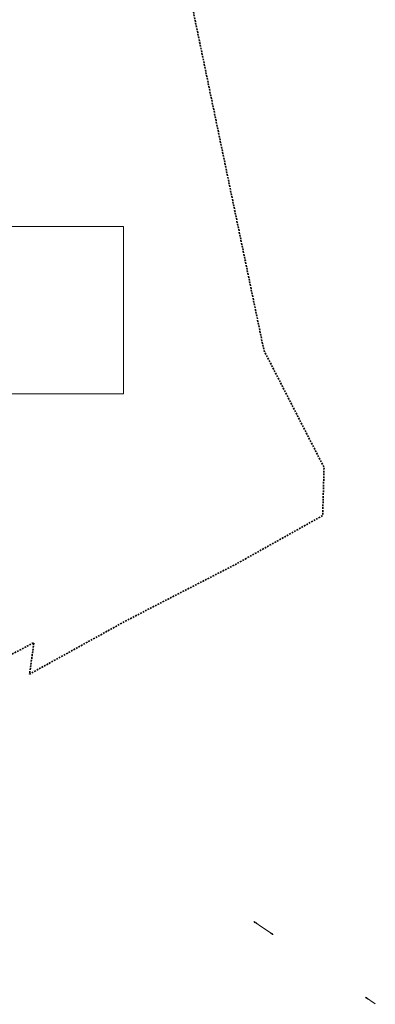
# Model space of a CAD drawing. Extents: x 7489187 to 7491099, y 5781939 to 5785132.
# Tile 216 of 217: x 7490782 to 7491099, y 5783773 to 5784649. Entities that reach past the tile are written whole.
import ezdxf

# ---------------------------------------------------------------- set-up
doc = ezdxf.new("R2010")
doc.units = 0
doc.header["$MEASUREMENT"] = 0
doc.linetypes.add('1.5_1.0', pattern=[2.5, 1.5, -1])
doc.layers.get('0').update_dxf_attribs({"linetype": 'CONTINUOUS', "lineweight": 5})
doc.layers.add('216-Granica obrębu', color=7, linetype='CONTINUOUS', transparency=0.8)
doc.layers.add('przewód elektroenergetyczny wysokiego napięcia (linia) - symbol', color=7, linetype='CONTINUOUS', transparency=0.8)
picture_1 = doc.add_image_def('image1.jpg', size_in_pixel=(9930, 7020))

# ---------------------------------------------------------------- blocks, each defined once
blk = doc.blocks.new('PE02')
at = {"color": 0, "linetype": 'Continuous', "lineweight": 13}
for p, q in [((10.35, 0), (0, 0)), ((8, -0.5), (8, 0.5)), ((10, 0), (9.134, 0.5)), ((10, 0), (9.134, -0.5))]:
    blk.add_line(p, q, dxfattribs=at)

msp = doc.modelspace()

# ---------------------------------------------------------------- linework, layer by layer
at = {"layer": '216-Granica obrębu', "color": 7, "linetype": '1.5_1.0', "lineweight": 35, "flags": 128}
msp.add_lwpolyline([(7490982.74, 5784169.34), (7491039.04, 5784200.86), (7491051.74, 5784207.97), (7491052.67, 5784239.47), (7491052.74, 5784241.92), (7491052.92, 5784248), (7491053, 5784250.86), (7491050.96, 5784254.83), (7491044.42, 5784267.53), (7491031.4, 5784292.82), (7491011.82, 5784330.89), (7491008.66, 5784337), (7490999.48, 5784354.85), (7490905.74, 5784803.82), (7490903.06, 5784816.68), (7490901.11, 5784825.98), (7490829.59, 5784775.52), (7490268.73, 5784352.29), (7490210.6, 5784308.4), (7490180.6, 5784291.3), (7490166.44, 5784283.23), (7490188.7, 5784278.35), (7490194.94, 5784270.17), (7490207.62, 5784253.55), (7490185.34, 5784238.01), (7490202.71, 5784185.24), (7490204.24, 5784178.08), (7490211.21, 5784145.54), (7490216.75, 5784104.37), (7490217.83, 5784096.32), (7490218.8, 5784046.06), (7490215.34, 5783996.05), (7490206.95, 5783946.76), (7490193.71, 5783898.58), (7490175.89, 5783851.76), (7490153.48, 5783807.1), (7490158.6, 5783786.4), (7490236.24, 5783821.04), (7490329.56, 5783863.61), (7490388.02, 5783890.29), (7490434.56, 5783914.52), (7490490.93, 5783945.89), (7490491.13, 5783946), (7490512.04, 5783957.22), (7490534.13, 5783969.08), (7490538.17, 5783971.24), (7490544.14, 5783961.48), (7490606.22, 5783983.46), (7490664.31, 5784007.87), (7490705.37, 5784025.14), (7490748.64, 5784044.48), (7490747.91, 5784055.65), (7490747.49, 5784061.98), (7490746.96, 5784070.1), (7490794.71, 5784095), (7490790.8, 5784067.02), (7490835.7, 5784091.8), (7490838.43, 5784093.31), (7490854.17, 5784102), (7490875.76, 5784113.91), (7490901.93, 5784127.42), (7490908.36, 5784130.73), (7490914.78, 5784134.04), (7490973.71, 5784164.29)], close=True, dxfattribs=at)

# ---------------------------------------------------------------- block references
at = {"layer": 'przewód elektroenergetyczny wysokiego napięcia (linia) - symbol', "color": 1, "linetype": 'Continuous', "lineweight": 18}
for p, rotation in [((7490999.09, 5783841.09), 145.944), ((7490999.09, 5783841.09), 325.856), ((7491098.37, 5783773.76), 145.856)]:
    msp.add_blockref('PE02', p, dxfattribs=dict(at, rotation=rotation))

# ---------------------------------------------------------------- pictures from other files: only their frames are drawn
at = {"ltscale": 0.1}
image = msp.add_image(picture_1, insert=(7490663.78, 5784316.22), size_in_units=(210.7, 148.96), dxfattribs=at)
image.dxf.flags = 7

doc.saveas('drawing.dxf')
